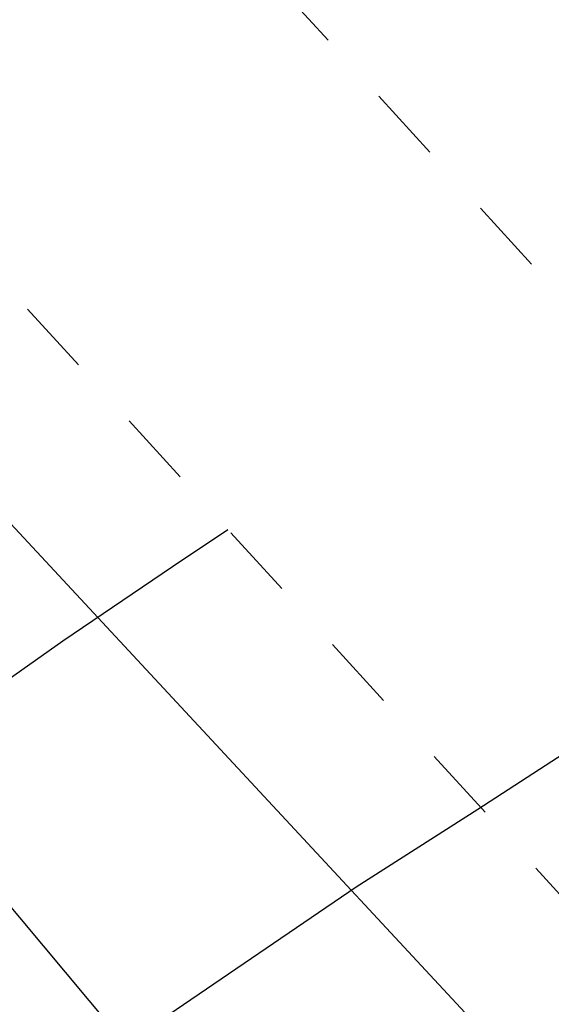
# Model space of a CAD drawing. Extents: x 0 to 363660, y 0 to 4201329.
# Tile 173 of 256: x 360265.73 to 360271.01, y 4200436.13 to 4200445.91. Entities that reach past the tile are written whole.
import ezdxf

# ---------------------------------------------------------------- set-up
doc = ezdxf.new("R2010")
doc.units = 0
doc.header["$LTSCALE"] = 0.5
doc.header["$MEASUREMENT"] = 0
doc.linetypes.add('CONTI', pattern=[0])
doc.linetypes.add('Д_ТРОТ_ТРУБА', pattern=[3, 1.5, -1.5])
for name, color, linetype in [('(014) Водопровод', 5, 'ИК_Водопровод -------в--------'), ('(025) Дорога', 7, 'Continuous'), ('GORIZDEFAULT', 32, 'CONTI'), ('SIT_L0', 250, 'CONTI')]:
    doc.layers.add(name, color=color, linetype=linetype)
doc.layers.add('.', color=7, linetype='Continuous', lineweight=15)
doc.styles.get("Standard").update_dxf_attribs({"font": 'times.ttf'})
doc.linetypes.add('ИК_Водопровод -------в--------', pattern='A,9,-0.6,["В",Standard,S=1.2,R=0,X=0,Y=-0.6],-1.2', length=10.8)

# ---------------------------------------------------------------- blocks, each defined once
blk = doc.blocks.new('gergrgrre')
at = {"layer": '(014) Водопровод', "flags": 128}
blk.add_lwpolyline([(360036.4378, 4200773.0145), (360047.0977, 4200750.3105), (360089.7596, 4200681.101), (360107.6188, 4200655.7963), (360141.8255, 4200594.0387), (360149.3453, 4200579.9984), (360206.507, 4200508.6105), (360230.262, 4200479.3873), (360306.2812, 4200388.525), (360409.1536, 4200291.5533), (360456.1144, 4200244.1908), (360490.7928, 4200199.3371)], dxfattribs=at)
at = {"layer": '(025) Дорога', "linetype": 'Д_ТРОТ_ТРУБА', "flags": 128}
for points in [[(360044.1953, 4200796.0117), (360041.8164, 4200791.7725), (360042.3584, 4200788.3041), (360046.0867, 4200780.21), (360059.0121, 4200755.8869), (360082.2659, 4200713.415), (360119.8375, 4200651.9108), (360154.2478, 4200588.2735), (360168.9516, 4200565.337), (360182.6178, 4200547.7659), (360213.0435, 4200512.0439), (360268.2829, 4200446.2622), (360308.9265, 4200401.5342), (360387.3686, 4200322.5934), (360428.1163, 4200283.4973), (360457.1161, 4200256.4198), (360464.8857, 4200245.4437), (360476.5072, 4200228.2628), (360489.0602, 4200214.493), (360499.0649, 4200202.9837)], [(360034.8587, 4200791.3921), (360036.7325, 4200790.5012), (360038.7612, 4200786.5526), (360042.5011, 4200778.4333), (360055.4916, 4200753.9879), (360078.8029, 4200711.4108), (360116.369, 4200649.9155), (360150.8, 4200586.24), (360165.6824, 4200563.025), (360179.515, 4200545.24), (360209.9892, 4200509.4609), (360265.27, 4200443.63), (360306.0262, 4200398.7781), (360384.5648, 4200319.7401), (360425.3665, 4200280.5922), (360454.0874, 4200253.7751), (360461.5963, 4200243.1673), (360473.3562, 4200225.7819), (360486.0723, 4200211.8331), (360495.2332, 4200201.2946)]]:
    blk.add_lwpolyline(points, dxfattribs=at)
at = {"layer": 'GORIZDEFAULT', "color": 32}
for points in [[(360263.94, 4200433.8, 542.5), (360269.07, 4200437.3, 542.5), (360270.28, 4200438.07, 542.5), (360271.68, 4200438.98, 542.5), (360273.21, 4200439.96, 542.5), (360274.78, 4200440.97, 542.5), (360276.3, 4200441.95, 542.5), (360277.71, 4200442.86, 542.5), (360278.91, 4200443.64, 542.5), (360281.88, 4200445.83, 542.5)], [(360248.42, 4200427.38, 543), (360250.11, 4200428.46, 543), (360251.8, 4200429.55, 543), (360253.45, 4200430.63, 543), (360255.05, 4200431.7, 543), (360256.56, 4200432.74, 543), (360257.96, 4200433.72, 543), (360259.24, 4200434.62, 543), (360260.36, 4200435.43, 543), (360261.32, 4200436.15, 543), (360262.15, 4200436.78, 543), (360262.91, 4200437.36, 543), (360263.64, 4200437.91, 543), (360264.39, 4200438.47, 543), (360265.21, 4200439.07, 543), (360266.16, 4200439.74, 543), (360267.25, 4200440.48, 543), (360267.7995, 4200440.8463, 543)]]:
    blk.add_polyline3d(points, dxfattribs=at)
blk = doc.blocks.new('ееееее')
at = {"layer": 'SIT_L0', "color": 250}
blk.add_line((-288.38, 647.62), (-215.18, 568.38), dxfattribs=at)

msp = doc.modelspace()

# ---------------------------------------------------------------- hatches: boundary and pattern name
at = {"layer": '.', "ltscale": 0.149071}
h = msp.add_hatch(color=256, dxfattribs=at)
h.dxf.hatch_style = 1
h.set_gradient(color1=(255, 255, 255), tint=1)
h.paths.add_polyline_path([(359890.2408, 4200193.8911), (361190.2408, 4200193.8911), (361190.2408, 4201328.8911), (359890.2408, 4201328.8911)])
h.paths.add_polyline_path([(359905.2408, 4201313.8911), (361175.2408, 4201313.8911), (361175.2408, 4200208.8911), (359905.2408, 4200208.8911)], flags=16)

# ---------------------------------------------------------------- block references
at = {"linetype": 'Continuous'}
msp.add_blockref('gergrgrre', (0, 0), dxfattribs=at)
at = {"color": 0, "rotation": 0.1683458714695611}
msp.add_blockref('ееееее', (360499.4563, 4199854.9026), dxfattribs=at)

doc.saveas('drawing.dxf')
